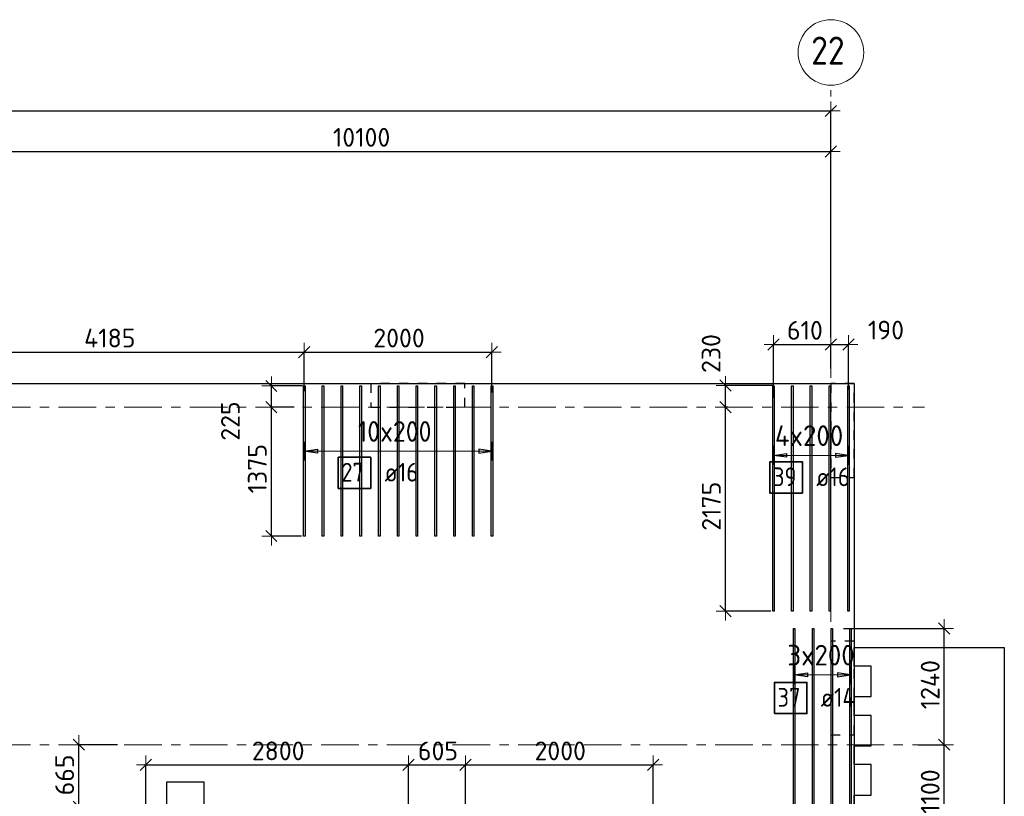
# Model space of a CAD drawing. Header units: metres. Extents: x -38 to 107, y -15 to 21.
# Tile 40 of 254: x 52.96 to 63.45, y 12.25 to 20.53. Entities that reach past the tile are written whole.
import ezdxf

# ---------------------------------------------------------------- set-up
doc = ezdxf.new("R2010")
doc.units = ezdxf.units.M
doc.header["$PDMODE"] = 65
for name, pattern in [('______11', [0.5, 0.4, -0.05, 0, -0.05]), ('______2', [0.0405, 0.03, -0.0105]), ('______5', [1.1, 0.8, -0.1, 0.1, -0.1])]:
    doc.linetypes.add(name, pattern=pattern)
for name, color, linetype, lineweight in [('XR$1$Осевая линия (1)', 7, '______5', 13), ('XR$1$Размерная линия (1)', 7, 'Continuous', 13), ('XR$5$Перекрытие (1)', 7, 'Continuous', 35), ('XR$5$Размерная линия (1)', 7, 'Continuous', 13)]:
    doc.layers.add(name, color=color, linetype=linetype, lineweight=lineweight)
for name, color, linetype, lineweight, true_color in [('XR$5$Арм.стержн.Доп. Арм верхн.зоны Х', 7, 'Continuous', 35, 0x8c8cff), ('XR$5$Арм.стержн.Доп. Арм. верхн.зоны У', 7, 'Continuous', 35, 0x739641), ('XR$7$Стена_ бетон несущ.', 7, 'Continuous', 70, 0xb4b496)]:
    doc.layers.add(name, color=color, linetype=linetype, lineweight=lineweight, true_color=true_color)
doc.styles.add('ISOCPEUR', font='txt')
doc.dimstyles.new('DIMSTYLE_3', dxfattribs={"dimtxt": 0.2, "dimasz": 0.2, "dimexe": 0, "dimexo": 0, "dimgap": 0.1, "dimtad": 2, "dimdec": 0, "dimlfac": 1000, "dimrnd": 5, "dimzin": 12, "dimdsep": 46, "dimtxsty": 'ISOCPEUR', "dimblk1": 'ALL_ML_STRICH', "dimblk2": 'ALL_ML_STRICH', "dimsah": 1, "dimcen": 0, "dimclrd": 7, "dimclre": 256, "dimclrt": 7, "dimadec": 0, "dimazin": 0, "dimtfac": 1, "dimtdec": 0, "dimtix": 1, "dimtmove": 2, "dimatfit": 3, "dimfxl": 0, "dimtzin": 0, "dimlwd": 0, "dimlwe": -3, "dimarcsym": 0})
doc.dimstyles.new('DIMSTYLE_37', dxfattribs={"dimtxt": 0.2, "dimasz": 0.2, "dimexe": 0, "dimexo": 0, "dimgap": 0.1, "dimtad": 2, "dimdec": 0, "dimlfac": 1000, "dimrnd": 5, "dimzin": 12, "dimdsep": 46, "dimtxsty": 'ISOCPEUR', "dimblk1": 'ALL_ML_STRICH', "dimblk2": 'ALL_ML_STRICH', "dimsah": 1, "dimcen": 0, "dimclrd": 7, "dimclre": 256, "dimclrt": 7, "dimadec": 0, "dimazin": 0, "dimtfac": 1, "dimtdec": 0, "dimtix": 1, "dimtmove": 2, "dimatfit": 3, "dimfxl": 0, "dimtvp": 1.2, "dimtzin": 0, "dimlwd": 0, "dimlwe": -3, "dimarcsym": 0})

# ---------------------------------------------------------------- blocks, each defined once
blk = doc.blocks.new('ALL_ML_STRICH')
at = {"color": 0, "linetype": 'ByBlock', "lineweight": -2}
for p, q in [((-1, 0), (0.5, 0)), ((-0.3, -0.3), (0.3, 0.3)), ((0, -0.5), (0, 0.5))]:
    blk.add_line(p, q, dxfattribs=at)
blk = doc.blocks.new('*D10')
at = {"layer": 'DEFPOINTS', "color": 7, "linetype": 'Continuous', "lineweight": 13, "transparency": 33554687}
for p in [(0.5, 19.557), (0.5, 19.377), (61.6, 17.12)]:
    blk.add_point(p, dxfattribs=at)
at = {"layer": 'XR$1$Размерная линия (1)', "color": 9, "linetype": 'Continuous', "lineweight": -2, "true_color": 0xc7c7c7, "transparency": 33554687}
for p, q in [((0.5, 19.357), (0.5, 19.557)), ((61.6, 17.14), (61.6, 19.557))]:
    blk.add_line(p, q, dxfattribs=at)
at = {"layer": 'XR$1$Размерная линия (1)', "color": 7, "linetype": 'Continuous', "lineweight": -2, "transparency": 33554687}
blk.add_line((0.5, 19.557), (61.6, 19.557), dxfattribs=at)
at = {"layer": 'XR$1$Размерная линия (1)', "color": 7, "linetype": 'Continuous', "lineweight": 13, "transparency": 33554687, "xscale": 0.2, "yscale": 0.2, "zscale": 0.2, "rotation": 180}
blk.add_blockref('ALL_ML_STRICH', (0.5, 19.557), dxfattribs=at)
at = {"layer": 'XR$1$Размерная линия (1)', "color": 7, "linetype": 'Continuous', "lineweight": 13, "transparency": 33554687, "xscale": 0.2, "yscale": 0.2, "zscale": 0.2}
blk.add_blockref('ALL_ML_STRICH', (61.6, 19.557), dxfattribs=at)
at = {"layer": 'XR$1$Размерная линия (1)', "color": 7, "linetype": 'Continuous', "lineweight": 13, "transparency": 33554687, "insert": (31.1, 19.707), "char_height": 0.2, "width": 1, "attachment_point": 5, "style": 'ISOCPEUR'}
blk.add_mtext('\\A1;{61100}', dxfattribs=at)
blk = doc.blocks.new('*D37')
at = {"layer": 'DEFPOINTS', "color": 7, "linetype": 'Continuous', "lineweight": 13, "transparency": 33554687}
for p in [(51.5, 19.126), (61.6, 17.491), (51.5, 17.39)]:
    blk.add_point(p, dxfattribs=at)
at = {"layer": 'XR$1$Размерная линия (1)', "color": 9, "linetype": 'Continuous', "lineweight": -2, "true_color": 0xc7c7c7, "transparency": 33554687}
for p, q in [((51.5, 17.41), (51.5, 19.126)), ((61.6, 17.511), (61.6, 19.126))]:
    blk.add_line(p, q, dxfattribs=at)
at = {"layer": 'XR$1$Размерная линия (1)', "color": 7, "linetype": 'Continuous', "lineweight": -2, "transparency": 33554687}
blk.add_line((51.5, 19.126), (61.6, 19.126), dxfattribs=at)
at = {"layer": 'XR$1$Размерная линия (1)', "color": 7, "linetype": 'Continuous', "lineweight": 13, "transparency": 33554687, "xscale": 0.2, "yscale": 0.2, "zscale": 0.2, "rotation": 180}
blk.add_blockref('ALL_ML_STRICH', (51.5, 19.126), dxfattribs=at)
at = {"layer": 'XR$1$Размерная линия (1)', "color": 7, "linetype": 'Continuous', "lineweight": 13, "transparency": 33554687, "xscale": 0.2, "yscale": 0.2, "zscale": 0.2}
blk.add_blockref('ALL_ML_STRICH', (61.6, 19.126), dxfattribs=at)
at = {"layer": 'XR$1$Размерная линия (1)', "color": 7, "linetype": 'Continuous', "lineweight": 13, "transparency": 33554687, "insert": (56.6, 19.276), "char_height": 0.2, "width": 1, "attachment_point": 5, "style": 'ISOCPEUR'}
blk.add_mtext('\\A1;{10100}', dxfattribs=at)
blk = doc.blocks.new('*D613')
at = {"layer": 'DEFPOINTS', "color": 7, "linetype": 'Continuous', "lineweight": 13, "transparency": 33554687}
for p in [(60.99, 17.068), (61.6, 16.791), (60.99, 16.479)]:
    blk.add_point(p, dxfattribs=at)
at = {"layer": 'XR$5$Размерная линия (1)', "color": 9, "linetype": 'Continuous', "lineweight": -2, "true_color": 0xc7c7c7, "transparency": 33554687}
for p, q in [((60.99, 16.499), (60.99, 17.068)), ((61.6, 16.811), (61.6, 17.068))]:
    blk.add_line(p, q, dxfattribs=at)
at = {"layer": 'XR$5$Размерная линия (1)', "color": 7, "linetype": 'Continuous', "lineweight": -2, "transparency": 33554687}
blk.add_line((60.99, 17.068), (61.6, 17.068), dxfattribs=at)
at = {"layer": 'XR$5$Размерная линия (1)', "color": 7, "linetype": 'Continuous', "lineweight": 13, "transparency": 33554687, "xscale": 0.2, "yscale": 0.2, "zscale": 0.2, "rotation": 180}
blk.add_blockref('ALL_ML_STRICH', (60.99, 17.068), dxfattribs=at)
at = {"layer": 'XR$5$Размерная линия (1)', "color": 7, "linetype": 'Continuous', "lineweight": 13, "transparency": 33554687, "xscale": 0.2, "yscale": 0.2, "zscale": 0.2}
blk.add_blockref('ALL_ML_STRICH', (61.6, 17.068), dxfattribs=at)
at = {"layer": 'XR$5$Размерная линия (1)', "color": 7, "linetype": 'Continuous', "lineweight": 13, "transparency": 33554687, "insert": (61.325, 17.218), "char_height": 0.2, "width": 0.6, "attachment_point": 5, "style": 'ISOCPEUR'}
blk.add_mtext('\\A1;{610}', dxfattribs=at)
blk = doc.blocks.new('*D614')
at = {"layer": 'DEFPOINTS', "color": 7, "linetype": 'Continuous', "lineweight": 13, "transparency": 33554687}
for p in [(61.6, 17.068), (61.6, 16.791), (61.79, 16.569)]:
    blk.add_point(p, dxfattribs=at)
at = {"layer": 'XR$5$Размерная линия (1)', "color": 9, "linetype": 'Continuous', "lineweight": -2, "true_color": 0xc7c7c7, "transparency": 33554687}
for p, q in [((61.6, 16.811), (61.6, 17.068)), ((61.79, 16.589), (61.79, 17.068))]:
    blk.add_line(p, q, dxfattribs=at)
at = {"layer": 'XR$5$Размерная линия (1)', "color": 7, "linetype": 'Continuous', "lineweight": -2, "transparency": 33554687}
blk.add_line((61.6, 17.068), (61.79, 17.068), dxfattribs=at)
at = {"layer": 'XR$5$Размерная линия (1)', "color": 7, "linetype": 'Continuous', "lineweight": 13, "transparency": 33554687, "xscale": 0.2, "yscale": 0.2, "zscale": 0.2, "rotation": 180}
blk.add_blockref('ALL_ML_STRICH', (61.6, 17.068), dxfattribs=at)
at = {"layer": 'XR$5$Размерная линия (1)', "color": 7, "linetype": 'Continuous', "lineweight": 13, "transparency": 33554687, "xscale": 0.2, "yscale": 0.2, "zscale": 0.2}
blk.add_blockref('ALL_ML_STRICH', (61.79, 17.068), dxfattribs=at)
at = {"layer": 'XR$5$Размерная линия (1)', "color": 7, "linetype": 'Continuous', "lineweight": 13, "transparency": 33554687, "insert": (62.189, 17.221), "char_height": 0.2, "width": 0.6, "attachment_point": 5, "style": 'ISOCPEUR'}
blk.add_mtext('\\A1;{190}', dxfattribs=at)
blk = doc.blocks.new('*D724')
at = {"layer": 'DEFPOINTS', "color": 7, "linetype": 'Continuous', "lineweight": 13, "transparency": 33554687}
for p in [(60.525, 16.4), (60.478, 14.225), (60.981, 14.225)]:
    blk.add_point(p, dxfattribs=at)
at = {"layer": 'XR$5$Размерная линия (1)', "color": 9, "linetype": 'Continuous', "lineweight": -2, "true_color": 0xc7c7c7, "transparency": 33554687}
for p, q in [((60.505, 16.4), (60.478, 16.4)), ((60.961, 14.225), (60.478, 14.225))]:
    blk.add_line(p, q, dxfattribs=at)
at = {"layer": 'XR$5$Размерная линия (1)', "color": 7, "linetype": 'Continuous', "lineweight": -2, "transparency": 33554687}
blk.add_line((60.478, 14.225), (60.478, 16.4), dxfattribs=at)
at = {"layer": 'XR$5$Размерная линия (1)', "color": 7, "linetype": 'Continuous', "lineweight": 13, "transparency": 33554687, "xscale": 0.2, "yscale": 0.2, "zscale": 0.2}
for p, rotation in [((60.478, 16.4), 90), ((60.478, 14.225), 270)]:
    blk.add_blockref('ALL_ML_STRICH', p, dxfattribs=dict(at, rotation=rotation))
at = {"layer": 'XR$5$Размерная линия (1)', "color": 7, "linetype": 'Continuous', "lineweight": 13, "transparency": 33554687, "insert": (60.328, 15.343), "char_height": 0.2, "width": 0.8, "attachment_point": 5, "rotation": 90, "style": 'ISOCPEUR'}
blk.add_mtext('\\A1;{2175}', dxfattribs=at)
blk = doc.blocks.new('*D725')
at = {"layer": 'DEFPOINTS', "color": 7, "linetype": 'Continuous', "lineweight": 13, "transparency": 33554687}
for p in [(61.012, 16.63), (60.478, 16.4), (60.525, 16.4)]:
    blk.add_point(p, dxfattribs=at)
at = {"layer": 'XR$5$Размерная линия (1)', "color": 9, "linetype": 'Continuous', "lineweight": -2, "true_color": 0xc7c7c7, "transparency": 33554687}
for p, q in [((60.992, 16.63), (60.478, 16.63)), ((60.505, 16.4), (60.478, 16.4))]:
    blk.add_line(p, q, dxfattribs=at)
at = {"layer": 'XR$5$Размерная линия (1)', "color": 7, "linetype": 'Continuous', "lineweight": -2, "transparency": 33554687}
blk.add_line((60.478, 16.4), (60.478, 16.63), dxfattribs=at)
at = {"layer": 'XR$5$Размерная линия (1)', "color": 7, "linetype": 'Continuous', "lineweight": 13, "transparency": 33554687, "xscale": 0.2, "yscale": 0.2, "zscale": 0.2}
for p, rotation in [((60.478, 16.63), 90), ((60.478, 16.4), 270)]:
    blk.add_blockref('ALL_ML_STRICH', p, dxfattribs=dict(at, rotation=rotation))
at = {"layer": 'XR$5$Размерная линия (1)', "color": 7, "linetype": 'Continuous', "lineweight": 13, "transparency": 33554687, "insert": (60.325, 16.971), "char_height": 0.2, "width": 0.6, "attachment_point": 5, "rotation": 90, "style": 'ISOCPEUR'}
blk.add_mtext('\\A1;{230}', dxfattribs=at)
blk = doc.blocks.new('*D735')
at = {"layer": 'DEFPOINTS', "color": 7, "linetype": 'Continuous', "lineweight": 13, "transparency": 33554687}
for p in [(62.513, 12.8), (61.695, 11.699), (62.81, 11.699)]:
    blk.add_point(p, dxfattribs=at)
at = {"layer": 'XR$5$Размерная линия (1)', "color": 9, "linetype": 'Continuous', "lineweight": -2, "true_color": 0xc7c7c7, "transparency": 33554687}
for p, q in [((62.533, 12.8), (62.81, 12.8)), ((61.715, 11.699), (62.81, 11.699))]:
    blk.add_line(p, q, dxfattribs=at)
at = {"layer": 'XR$5$Размерная линия (1)', "color": 7, "linetype": 'Continuous', "lineweight": -2, "transparency": 33554687}
blk.add_line((62.81, 11.699), (62.81, 12.8), dxfattribs=at)
at = {"layer": 'XR$5$Размерная линия (1)', "color": 7, "linetype": 'Continuous', "lineweight": 13, "transparency": 33554687, "xscale": 0.2, "yscale": 0.2, "zscale": 0.2}
for p, rotation in [((62.81, 12.8), 90), ((62.81, 11.699), 270)]:
    blk.add_blockref('ALL_ML_STRICH', p, dxfattribs=dict(at, rotation=rotation))
at = {"layer": 'XR$5$Размерная линия (1)', "color": 7, "linetype": 'Continuous', "lineweight": 13, "transparency": 33554687, "insert": (62.66, 12.3), "char_height": 0.2, "width": 0.8, "attachment_point": 5, "rotation": 90, "style": 'ISOCPEUR'}
blk.add_mtext('\\A1;{1100}', dxfattribs=at)
blk = doc.blocks.new('*D736')
at = {"layer": 'DEFPOINTS', "color": 7, "linetype": 'Continuous', "lineweight": 13, "transparency": 33554687}
for p in [(61.716, 14.039), (62.513, 12.8), (62.81, 12.8)]:
    blk.add_point(p, dxfattribs=at)
at = {"layer": 'XR$5$Размерная линия (1)', "color": 9, "linetype": 'Continuous', "lineweight": -2, "true_color": 0xc7c7c7, "transparency": 33554687}
for p, q in [((61.736, 14.039), (62.81, 14.039)), ((62.533, 12.8), (62.81, 12.8))]:
    blk.add_line(p, q, dxfattribs=at)
at = {"layer": 'XR$5$Размерная линия (1)', "color": 7, "linetype": 'Continuous', "lineweight": -2, "transparency": 33554687}
blk.add_line((62.81, 12.8), (62.81, 14.039), dxfattribs=at)
at = {"layer": 'XR$5$Размерная линия (1)', "color": 7, "linetype": 'Continuous', "lineweight": 13, "transparency": 33554687, "xscale": 0.2, "yscale": 0.2, "zscale": 0.2}
for p, rotation in [((62.81, 14.039), 90), ((62.81, 12.8), 270)]:
    blk.add_blockref('ALL_ML_STRICH', p, dxfattribs=dict(at, rotation=rotation))
at = {"layer": 'XR$5$Размерная линия (1)', "color": 7, "linetype": 'Continuous', "lineweight": 13, "transparency": 33554687, "insert": (62.66, 13.44), "char_height": 0.2, "width": 0.8, "attachment_point": 5, "rotation": 90, "style": 'ISOCPEUR'}
blk.add_mtext('\\A1;{1240}', dxfattribs=at)
blk = doc.blocks.new('*D739')
at = {"layer": 'DEFPOINTS', "color": 7, "linetype": 'Continuous', "lineweight": 13, "transparency": 33554687}
for p in [(55.903, 16.4), (55.638, 15.025), (55.98, 15.025)]:
    blk.add_point(p, dxfattribs=at)
at = {"layer": 'XR$5$Размерная линия (1)', "color": 9, "linetype": 'Continuous', "lineweight": -2, "true_color": 0xc7c7c7, "transparency": 33554687}
for p, q in [((55.883, 16.4), (55.638, 16.4)), ((55.96, 15.025), (55.638, 15.025))]:
    blk.add_line(p, q, dxfattribs=at)
at = {"layer": 'XR$5$Размерная линия (1)', "color": 7, "linetype": 'Continuous', "lineweight": -2, "transparency": 33554687}
blk.add_line((55.638, 15.025), (55.638, 16.4), dxfattribs=at)
at = {"layer": 'XR$5$Размерная линия (1)', "color": 7, "linetype": 'Continuous', "lineweight": 13, "transparency": 33554687, "xscale": 0.2, "yscale": 0.2, "zscale": 0.2}
for p, rotation in [((55.638, 16.4), 90), ((55.638, 15.025), 270)]:
    blk.add_blockref('ALL_ML_STRICH', p, dxfattribs=dict(at, rotation=rotation))
at = {"layer": 'XR$5$Размерная линия (1)', "color": 7, "linetype": 'Continuous', "lineweight": 13, "transparency": 33554687, "insert": (55.488, 15.743), "char_height": 0.2, "width": 0.8, "attachment_point": 5, "rotation": 90, "style": 'ISOCPEUR'}
blk.add_mtext('\\A1;{1375}', dxfattribs=at)
blk = doc.blocks.new('*D740')
at = {"layer": 'DEFPOINTS', "color": 7, "linetype": 'Continuous', "lineweight": 13, "transparency": 33554687}
for p in [(55.989, 16.625), (55.638, 16.4), (55.903, 16.4)]:
    blk.add_point(p, dxfattribs=at)
at = {"layer": 'XR$5$Размерная линия (1)', "color": 9, "linetype": 'Continuous', "lineweight": -2, "true_color": 0xc7c7c7, "transparency": 33554687}
for p, q in [((55.969, 16.625), (55.638, 16.625)), ((55.883, 16.4), (55.638, 16.4))]:
    blk.add_line(p, q, dxfattribs=at)
at = {"layer": 'XR$5$Размерная линия (1)', "color": 7, "linetype": 'Continuous', "lineweight": -2, "transparency": 33554687}
blk.add_line((55.638, 16.4), (55.638, 16.625), dxfattribs=at)
at = {"layer": 'XR$5$Размерная линия (1)', "color": 7, "linetype": 'Continuous', "lineweight": 13, "transparency": 33554687, "xscale": 0.2, "yscale": 0.2, "zscale": 0.2}
for p, rotation in [((55.638, 16.625), 90), ((55.638, 16.4), 270)]:
    blk.add_blockref('ALL_ML_STRICH', p, dxfattribs=dict(at, rotation=rotation))
at = {"layer": 'XR$5$Размерная линия (1)', "color": 7, "linetype": 'Continuous', "lineweight": 13, "transparency": 33554687, "insert": (55.202, 16.251), "char_height": 0.2, "width": 0.6, "attachment_point": 5, "rotation": 90, "style": 'ISOCPEUR'}
blk.add_mtext('\\A1;{225}', dxfattribs=at)
blk = doc.blocks.new('*D745')
at = {"layer": 'DEFPOINTS', "color": 7, "linetype": 'Continuous', "lineweight": 13, "transparency": 33554687}
for p in [(51.803, 16.986), (51.803, 16.522), (55.989, 16.551)]:
    blk.add_point(p, dxfattribs=at)
at = {"layer": 'XR$5$Размерная линия (1)', "color": 9, "linetype": 'Continuous', "lineweight": -2, "true_color": 0xc7c7c7, "transparency": 33554687}
for p, q in [((51.803, 16.542), (51.803, 16.986)), ((55.989, 16.571), (55.989, 16.986))]:
    blk.add_line(p, q, dxfattribs=at)
at = {"layer": 'XR$5$Размерная линия (1)', "color": 7, "linetype": 'Continuous', "lineweight": -2, "transparency": 33554687}
blk.add_line((51.803, 16.986), (55.989, 16.986), dxfattribs=at)
at = {"layer": 'XR$5$Размерная линия (1)', "color": 7, "linetype": 'Continuous', "lineweight": 13, "transparency": 33554687, "xscale": 0.2, "yscale": 0.2, "zscale": 0.2, "rotation": 180}
blk.add_blockref('ALL_ML_STRICH', (51.803, 16.986), dxfattribs=at)
at = {"layer": 'XR$5$Размерная линия (1)', "color": 7, "linetype": 'Continuous', "lineweight": 13, "transparency": 33554687, "xscale": 0.2, "yscale": 0.2, "zscale": 0.2}
blk.add_blockref('ALL_ML_STRICH', (55.989, 16.986), dxfattribs=at)
at = {"layer": 'XR$5$Размерная линия (1)', "color": 7, "linetype": 'Continuous', "lineweight": 13, "transparency": 33554687, "insert": (53.916, 17.136), "char_height": 0.2, "width": 0.8, "attachment_point": 5, "style": 'ISOCPEUR'}
blk.add_mtext('\\A1;{4185}', dxfattribs=at)
blk = doc.blocks.new('*D746')
at = {"layer": 'DEFPOINTS', "color": 7, "linetype": 'Continuous', "lineweight": 13, "transparency": 33554687}
for p in [(55.989, 16.986), (55.989, 16.551), (57.989, 16.534)]:
    blk.add_point(p, dxfattribs=at)
at = {"layer": 'XR$5$Размерная линия (1)', "color": 9, "linetype": 'Continuous', "lineweight": -2, "true_color": 0xc7c7c7, "transparency": 33554687}
for p, q in [((55.989, 16.571), (55.989, 16.986)), ((57.989, 16.554), (57.989, 16.986))]:
    blk.add_line(p, q, dxfattribs=at)
at = {"layer": 'XR$5$Размерная линия (1)', "color": 7, "linetype": 'Continuous', "lineweight": -2, "transparency": 33554687}
blk.add_line((55.989, 16.986), (57.989, 16.986), dxfattribs=at)
at = {"layer": 'XR$5$Размерная линия (1)', "color": 7, "linetype": 'Continuous', "lineweight": 13, "transparency": 33554687, "xscale": 0.2, "yscale": 0.2, "zscale": 0.2, "rotation": 180}
blk.add_blockref('ALL_ML_STRICH', (55.989, 16.986), dxfattribs=at)
at = {"layer": 'XR$5$Размерная линия (1)', "color": 7, "linetype": 'Continuous', "lineweight": 13, "transparency": 33554687, "xscale": 0.2, "yscale": 0.2, "zscale": 0.2}
blk.add_blockref('ALL_ML_STRICH', (57.989, 16.986), dxfattribs=at)
at = {"layer": 'XR$5$Размерная линия (1)', "color": 7, "linetype": 'Continuous', "lineweight": 13, "transparency": 33554687, "insert": (56.999, 17.136), "char_height": 0.2, "width": 0.8, "attachment_point": 5, "style": 'ISOCPEUR'}
blk.add_mtext('\\A1;{2000}', dxfattribs=at)
blk = doc.blocks.new('*D880')
at = {"layer": 'DEFPOINTS', "color": 7, "linetype": 'Continuous', "lineweight": 13, "transparency": 33554687}
for p in [(54.018, 12.8), (53.585, 12.137), (54.234, 12.137)]:
    blk.add_point(p, dxfattribs=at)
at = {"layer": 'XR$5$Размерная линия (1)', "color": 9, "linetype": 'Continuous', "lineweight": -2, "true_color": 0xc7c7c7, "transparency": 33554687}
for p, q in [((53.998, 12.8), (53.585, 12.8)), ((54.214, 12.137), (53.585, 12.137))]:
    blk.add_line(p, q, dxfattribs=at)
at = {"layer": 'XR$5$Размерная линия (1)', "color": 7, "linetype": 'Continuous', "lineweight": -2, "transparency": 33554687}
blk.add_line((53.585, 12.137), (53.585, 12.8), dxfattribs=at)
at = {"layer": 'XR$5$Размерная линия (1)', "color": 7, "linetype": 'Continuous', "lineweight": 13, "transparency": 33554687, "xscale": 0.2, "yscale": 0.2, "zscale": 0.2}
for p, rotation in [((53.585, 12.8), 90), ((53.585, 12.137), 270)]:
    blk.add_blockref('ALL_ML_STRICH', p, dxfattribs=dict(at, rotation=rotation))
at = {"layer": 'XR$5$Размерная линия (1)', "color": 7, "linetype": 'Continuous', "lineweight": 13, "transparency": 33554687, "insert": (53.435, 12.478), "char_height": 0.2, "width": 0.6, "attachment_point": 5, "rotation": 90, "style": 'ISOCPEUR'}
blk.add_mtext('\\A1;{665}', dxfattribs=at)
blk = doc.blocks.new('*D889')
at = {"layer": 'DEFPOINTS', "color": 7, "linetype": 'Continuous', "lineweight": 13, "transparency": 33554687}
for p in [(54.301, 12.584), (54.301, 12.089), (57.101, 12.089)]:
    blk.add_point(p, dxfattribs=at)
at = {"layer": 'XR$5$Размерная линия (1)', "color": 9, "linetype": 'Continuous', "lineweight": -2, "true_color": 0xc7c7c7, "transparency": 33554687}
for p, q in [((54.301, 12.109), (54.301, 12.584)), ((57.101, 12.109), (57.101, 12.584))]:
    blk.add_line(p, q, dxfattribs=at)
at = {"layer": 'XR$5$Размерная линия (1)', "color": 7, "linetype": 'Continuous', "lineweight": -2, "transparency": 33554687}
blk.add_line((54.301, 12.584), (57.101, 12.584), dxfattribs=at)
at = {"layer": 'XR$5$Размерная линия (1)', "color": 7, "linetype": 'Continuous', "lineweight": 13, "transparency": 33554687, "xscale": 0.2, "yscale": 0.2, "zscale": 0.2, "rotation": 180}
blk.add_blockref('ALL_ML_STRICH', (54.301, 12.584), dxfattribs=at)
at = {"layer": 'XR$5$Размерная линия (1)', "color": 7, "linetype": 'Continuous', "lineweight": 13, "transparency": 33554687, "xscale": 0.2, "yscale": 0.2, "zscale": 0.2}
blk.add_blockref('ALL_ML_STRICH', (57.101, 12.584), dxfattribs=at)
at = {"layer": 'XR$5$Размерная линия (1)', "color": 7, "linetype": 'Continuous', "lineweight": 13, "transparency": 33554687, "insert": (55.711, 12.734), "char_height": 0.2, "width": 0.8, "attachment_point": 5, "style": 'ISOCPEUR'}
blk.add_mtext('\\A1;{2800}', dxfattribs=at)
blk = doc.blocks.new('*D890')
at = {"layer": 'DEFPOINTS', "color": 7, "linetype": 'Continuous', "lineweight": 13, "transparency": 33554687}
for p in [(57.101, 12.584), (57.101, 12.089), (57.707, 11.839)]:
    blk.add_point(p, dxfattribs=at)
at = {"layer": 'XR$5$Размерная линия (1)', "color": 9, "linetype": 'Continuous', "lineweight": -2, "true_color": 0xc7c7c7, "transparency": 33554687}
for p, q in [((57.101, 12.109), (57.101, 12.584)), ((57.707, 11.859), (57.707, 12.584))]:
    blk.add_line(p, q, dxfattribs=at)
at = {"layer": 'XR$5$Размерная линия (1)', "color": 7, "linetype": 'Continuous', "lineweight": -2, "transparency": 33554687}
blk.add_line((57.101, 12.584), (57.707, 12.584), dxfattribs=at)
at = {"layer": 'XR$5$Размерная линия (1)', "color": 7, "linetype": 'Continuous', "lineweight": 13, "transparency": 33554687, "xscale": 0.2, "yscale": 0.2, "zscale": 0.2, "rotation": 180}
blk.add_blockref('ALL_ML_STRICH', (57.101, 12.584), dxfattribs=at)
at = {"layer": 'XR$5$Размерная линия (1)', "color": 7, "linetype": 'Continuous', "lineweight": 13, "transparency": 33554687, "xscale": 0.2, "yscale": 0.2, "zscale": 0.2}
blk.add_blockref('ALL_ML_STRICH', (57.707, 12.584), dxfattribs=at)
at = {"layer": 'XR$5$Размерная линия (1)', "color": 7, "linetype": 'Continuous', "lineweight": 13, "transparency": 33554687, "insert": (57.414, 12.734), "char_height": 0.2, "width": 0.6, "attachment_point": 5, "style": 'ISOCPEUR'}
blk.add_mtext('\\A1;{605}', dxfattribs=at)
blk = doc.blocks.new('*D891')
at = {"layer": 'DEFPOINTS', "color": 7, "linetype": 'Continuous', "lineweight": 13, "transparency": 33554687}
for p in [(57.707, 12.584), (57.707, 11.839), (59.707, 11.823)]:
    blk.add_point(p, dxfattribs=at)
at = {"layer": 'XR$5$Размерная линия (1)', "color": 9, "linetype": 'Continuous', "lineweight": -2, "true_color": 0xc7c7c7, "transparency": 33554687}
for p, q in [((57.707, 11.859), (57.707, 12.584)), ((59.707, 11.843), (59.707, 12.584))]:
    blk.add_line(p, q, dxfattribs=at)
at = {"layer": 'XR$5$Размерная линия (1)', "color": 7, "linetype": 'Continuous', "lineweight": -2, "transparency": 33554687}
blk.add_line((57.707, 12.584), (59.707, 12.584), dxfattribs=at)
at = {"layer": 'XR$5$Размерная линия (1)', "color": 7, "linetype": 'Continuous', "lineweight": 13, "transparency": 33554687, "xscale": 0.2, "yscale": 0.2, "zscale": 0.2, "rotation": 180}
blk.add_blockref('ALL_ML_STRICH', (57.707, 12.584), dxfattribs=at)
at = {"layer": 'XR$5$Размерная линия (1)', "color": 7, "linetype": 'Continuous', "lineweight": 13, "transparency": 33554687, "xscale": 0.2, "yscale": 0.2, "zscale": 0.2}
blk.add_blockref('ALL_ML_STRICH', (59.707, 12.584), dxfattribs=at)
at = {"layer": 'XR$5$Размерная линия (1)', "color": 7, "linetype": 'Continuous', "lineweight": 13, "transparency": 33554687, "insert": (58.717, 12.734), "char_height": 0.2, "width": 0.8, "attachment_point": 5, "style": 'ISOCPEUR'}
blk.add_mtext('\\A1;{2000}', dxfattribs=at)

msp = doc.modelspace()

# ---------------------------------------------------------------- linework, layer by layer
at = {"layer": 'XR$1$Осевая линия (1)', "color": 253, "linetype": '______11', "lineweight": 13, "true_color": 0xa0a0a0, "transparency": 33554687}
for p, q in [((61.6, -3.39), (61.6, 19.78)), ((-2.63, 16.4), (62.6, 16.4)), ((-2.63, 12.8), (62.6, 12.8))]:
    msp.add_line(p, q, dxfattribs=at)
at = {"layer": 'XR$1$Осевая линия (1)', "color": 7, "linetype": 'Continuous', "lineweight": 13, "transparency": 33554687}
msp.add_circle((61.6018, 20.1812), 0.3493, dxfattribs=at)
at = {"layer": 'XR$5$Арм.стержн.Доп. Арм верхн.зоны Х', "color": 253, "linetype": 'Continuous', "lineweight": -3, "true_color": 0xa0a0a0, "transparency": 33554687}
for p, q in [((61.2114, 13.5446), (61.2114, 13.6446)), ((61.8114, 13.5446), (61.8114, 13.6446)), ((61.2114, 13.5446), (61.2114, 13.4446)), ((61.8114, 13.5446), (61.8114, 13.4446))]:
    msp.add_line(p, q, dxfattribs=at)
at = {"layer": 'XR$5$Арм.стержн.Доп. Арм верхн.зоны Х', "color": 7, "linetype": 'Continuous', "lineweight": 25, "transparency": 33554687}
for p, q in [((61.2114, 13.5446), (61.3514, 13.5646)), ((61.3514, 13.5246), (61.2114, 13.5446)), ((61.3514, 13.5646), (61.3514, 13.5246)), ((61.8114, 13.5446), (61.6714, 13.5646)), ((61.6714, 13.5646), (61.6714, 13.5246)), ((61.6714, 13.5246), (61.8114, 13.5446))]:
    msp.add_line(p, q, dxfattribs=at)
at = {"layer": 'XR$5$Арм.стержн.Доп. Арм верхн.зоны Х', "color": 7, "linetype": 'Continuous', "lineweight": 13, "transparency": 33554687}
for p, q in [((61.2114, 13.5446), (61.2114, 13.5446)), ((61.2114, 13.5446), (61.8114, 13.5446)), ((61.8114, 13.5446), (61.8114, 13.5446))]:
    msp.add_line(p, q, dxfattribs=at)
at = {"layer": 'XR$5$Арм.стержн.Доп. Арм верхн.зоны Х', "color": 7, "linetype": 'Continuous', "lineweight": 25, "transparency": 33554687}
for points in [[(61.2044, 11.6993), (61.2044, 14.0393), (61.2184, 14.0393), (61.2184, 11.6993), (61.2044, 11.6993)], [(61.4044, 11.6993), (61.4044, 14.0393), (61.4184, 14.0393), (61.4184, 11.6993), (61.4044, 11.6993)], [(61.6044, 11.6993), (61.6044, 14.0393), (61.6184, 14.0393), (61.6184, 11.6993), (61.6044, 11.6993)], [(61.8044, 11.6993), (61.8044, 14.0393), (61.8184, 14.0393), (61.8184, 11.6993), (61.8044, 11.6993)]]:
    msp.add_lwpolyline(points, dxfattribs=at)
at = {"layer": 'XR$5$Арм.стержн.Доп. Арм верхн.зоны Х', "color": 7, "linetype": 'Continuous', "lineweight": 35, "transparency": 33554687}
msp.add_lwpolyline([(61, 13.1313), (61.3467, 13.1313), (61.3467, 13.4646), (61, 13.4646), (61, 13.1313)], dxfattribs=at)
at = {"layer": 'XR$5$Арм.стержн.Доп. Арм. верхн.зоны У', "color": 253, "linetype": 'Continuous', "lineweight": -3, "true_color": 0xa0a0a0, "transparency": 33554687}
for p, q in [((55.9893, 15.93), (55.9893, 16.03)), ((57.9893, 15.93), (57.9893, 16.03)), ((60.99, 15.885), (60.99, 15.985)), ((61.79, 15.885), (61.79, 15.985)), ((55.9893, 15.93), (55.9893, 15.83)), ((57.9893, 15.93), (57.9893, 15.83)), ((60.99, 15.885), (60.99, 15.785)), ((61.79, 15.885), (61.79, 15.785))]:
    msp.add_line(p, q, dxfattribs=at)
at = {"layer": 'XR$5$Арм.стержн.Доп. Арм. верхн.зоны У', "color": 7, "linetype": 'Continuous', "lineweight": 25, "transparency": 33554687}
for p, q in [((55.9893, 15.93), (56.1293, 15.95)), ((56.1293, 15.91), (55.9893, 15.93)), ((56.1293, 15.95), (56.1293, 15.91)), ((57.9893, 15.93), (57.8493, 15.95)), ((57.8493, 15.95), (57.8493, 15.91)), ((57.8493, 15.91), (57.9893, 15.93)), ((60.99, 15.885), (61.13, 15.905)), ((61.13, 15.865), (60.99, 15.885)), ((61.13, 15.905), (61.13, 15.865)), ((61.79, 15.885), (61.65, 15.905)), ((61.65, 15.905), (61.65, 15.865)), ((61.65, 15.865), (61.79, 15.885))]:
    msp.add_line(p, q, dxfattribs=at)
at = {"layer": 'XR$5$Арм.стержн.Доп. Арм. верхн.зоны У', "color": 7, "linetype": 'Continuous', "lineweight": 13, "transparency": 33554687}
for p, q in [((55.9893, 15.93), (55.9893, 15.93)), ((57.9893, 15.93), (57.9893, 15.93)), ((60.99, 15.885), (60.99, 15.885)), ((60.99, 15.885), (61.79, 15.885)), ((61.79, 15.885), (61.79, 15.885))]:
    msp.add_line(p, q, dxfattribs=at)
at = {"layer": 'XR$5$Арм.стержн.Доп. Арм. верхн.зоны У', "color": 7, "linetype": 'Continuous', "lineweight": 25, "transparency": 33554687}
for points in [[(55.9973, 16.6252), (55.9973, 15.0252), (55.9813, 15.0252), (55.9813, 16.6252), (55.9973, 16.6252)], [(56.1973, 16.6252), (56.1973, 15.0252), (56.1813, 15.0252), (56.1813, 16.6252), (56.1973, 16.6252)], [(56.3973, 16.6252), (56.3973, 15.0252), (56.3813, 15.0252), (56.3813, 16.6252), (56.3973, 16.6252)], [(56.5973, 16.6252), (56.5973, 15.0252), (56.5813, 15.0252), (56.5813, 16.6252), (56.5973, 16.6252)], [(56.7973, 16.6252), (56.7973, 15.0252), (56.7813, 15.0252), (56.7813, 16.6252), (56.7973, 16.6252)], [(56.9973, 16.6252), (56.9973, 15.0252), (56.9813, 15.0252), (56.9813, 16.6252), (56.9973, 16.6252)], [(57.1973, 16.6252), (57.1973, 15.0252), (57.1813, 15.0252), (57.1813, 16.6252), (57.1973, 16.6252)], [(57.3973, 16.6252), (57.3973, 15.0252), (57.3813, 15.0252), (57.3813, 16.6252), (57.3973, 16.6252)], [(57.5973, 16.6252), (57.5973, 15.0252), (57.5813, 15.0252), (57.5813, 16.6252), (57.5973, 16.6252)], [(57.7973, 16.6252), (57.7973, 15.0252), (57.7813, 15.0252), (57.7813, 16.6252), (57.7973, 16.6252)], [(57.9973, 16.6252), (57.9973, 15.0252), (57.9813, 15.0252), (57.9813, 16.6252), (57.9973, 16.6252)], [(60.998, 16.6252), (60.998, 14.2252), (60.982, 14.2252), (60.982, 16.6252), (60.998, 16.6252)], [(61.198, 16.6252), (61.198, 14.2252), (61.182, 14.2252), (61.182, 16.6252), (61.198, 16.6252)], [(61.398, 16.6252), (61.398, 14.2252), (61.382, 14.2252), (61.382, 16.6252), (61.398, 16.6252)], [(61.598, 16.6252), (61.598, 14.2252), (61.582, 14.2252), (61.582, 16.6252), (61.598, 16.6252)], [(61.798, 16.6252), (61.798, 14.2252), (61.782, 14.2252), (61.782, 16.6252), (61.798, 16.6252)]]:
    msp.add_lwpolyline(points, dxfattribs=at)
at = {"layer": 'XR$5$Арм.стержн.Доп. Арм. верхн.зоны У', "color": 7, "linetype": 'Continuous', "lineweight": 13, "transparency": 33554687}
msp.add_lwpolyline([(55.9893, 15.93), (56.3613, 15.93), (56.3613, 15.93), (57.9893, 15.93)], dxfattribs=at)
at = {"layer": 'XR$5$Арм.стержн.Доп. Арм. верхн.зоны У', "color": 7, "linetype": 'Continuous', "lineweight": 35, "transparency": 33554687}
for points in [[(56.3512, 15.5321), (56.6979, 15.5321), (56.6979, 15.8654), (56.3512, 15.8654), (56.3512, 15.5321)], [(60.9515, 15.4829), (61.2982, 15.4829), (61.2982, 15.8162), (60.9515, 15.8162), (60.9515, 15.4829)]]:
    msp.add_lwpolyline(points, dxfattribs=at)
at = {"layer": 'XR$5$Перекрытие (1)', "color": 7, "linetype": 'Continuous', "lineweight": 25, "transparency": 33554687}
for p, q in [((51.6, 16.6502), (61.85, 16.6502)), ((61.85, 16.6502), (61.85, -0.2498)), ((61.8502, 13.6374), (61.8502, 13.8374)), ((61.8502, 13.8374), (62.0302, 13.8374)), ((62.0302, 13.8374), (63.45, 13.8374)), ((63.45, 13.8374), (63.45, 10.4874)), ((62.0302, 13.6374), (61.8502, 13.6374)), ((62.03, 13.3124), (62.03, 13.6374)), ((61.8502, 13.1124), (61.8502, 13.3124)), ((61.8502, 13.3124), (62.0302, 13.3124)), ((62.0302, 13.1124), (61.8502, 13.1124)), ((62.03, 12.7874), (62.03, 13.1124)), ((61.8502, 12.5874), (61.8502, 12.7874)), ((61.8502, 12.7874), (62.0302, 12.7874)), ((62.0302, 12.5874), (61.8502, 12.5874)), ((62.03, 12.2624), (62.03, 12.5874)), ((54.5208, 12.4004), (54.5206, 11.2804)), ((54.9208, 12.4003), (54.5208, 12.4004)), ((54.9206, 11.2803), (54.9208, 12.4003)), ((61.8502, 12.0624), (61.8502, 12.2624)), ((61.8502, 12.2624), (62.0302, 12.2624))]:
    msp.add_line(p, q, dxfattribs=at)
at = {"layer": 'XR$7$Стена_ бетон несущ.', "color": 253, "linetype": '______2', "lineweight": -3, "true_color": 0xa0a0a0, "transparency": 33554687}
for p, q in [((61.6, 13.9049), (61.6, 12.9049)), ((61.85, 13.9049), (61.6, 13.9049)), ((61.85, 12.9049), (61.85, 13.9049)), ((61.6, 12.9049), (61.85, 12.9049))]:
    msp.add_line(p, q, dxfattribs=at)
for points in [[(57.7, 16.65), (56.7, 16.65), (56.7, 16.4), (57.7, 16.4), (57.7, 16.65)], [(61.85, 16.65), (61.6, 16.65), (61.6, 15.65), (61.85, 15.65), (61.85, 16.65)]]:
    msp.add_lwpolyline(points, close=True, dxfattribs=at)

# ---------------------------------------------------------------- texts
at = {"layer": 'XR$1$Осевая линия (1)', "color": 7, "linetype": 'Continuous', "lineweight": 13, "transparency": 33554687, "insert": (61.3918, 20.0507), "char_height": 0.3, "width": 0.550812, "attachment_point": 7, "style": 'ISOCPEUR'}
msp.add_mtext('\\W0.87;22', dxfattribs=at)
at = {"layer": 'XR$5$Арм.стержн.Доп. Арм верхн.зоны Х', "color": 7, "linetype": 'Continuous', "lineweight": 13, "transparency": 33554687, "insert": (61.1374, 13.6446), "char_height": 0.22, "width": 0.873359, "attachment_point": 7, "style": 'ISOCPEUR'}
msp.add_mtext('\\W0.95;3x200', dxfattribs=at)
at = {"layer": 'XR$5$Арм.стержн.Доп. Арм верхн.зоны Х', "color": 7, "linetype": 'Continuous', "lineweight": 25, "transparency": 33554687, "char_height": 0.2, "attachment_point": 7, "style": 'ISOCPEUR'}
for s, insert, width in [('\\W0.87;37', (61.0333, 13.2046), 0.367208), ('\\W0.89; ø14 ', (61.38, 13.2046), 0.769432)]:
    msp.add_mtext(s, dxfattribs=dict(at, insert=insert, width=width))
at = {"layer": 'XR$5$Арм.стержн.Доп. Арм. верхн.зоны У', "color": 7, "linetype": 'Continuous', "lineweight": 13, "transparency": 33554687, "char_height": 0.22, "attachment_point": 7, "style": 'ISOCPEUR'}
for s, insert, width in [('\\W0.91;10x200', (56.5603, 16.03), 0.979318), ('\\W0.95;4x200', (61.005, 15.985), 0.895564)]:
    msp.add_mtext(s, dxfattribs=dict(at, insert=insert, width=width))
at = {"layer": 'XR$5$Арм.стержн.Доп. Арм. верхн.зоны У', "color": 7, "linetype": 'Continuous', "lineweight": 25, "transparency": 33554687, "char_height": 0.2, "attachment_point": 7, "style": 'ISOCPEUR'}
for s, insert, width in [('\\W0.87;27', (56.3845, 15.6054), 0.367208), ('\\W0.89; ø16 ', (56.7312, 15.6054), 0.749105), ('\\W0.87;39', (60.9849, 15.5562), 0.367208), ('\\W0.89; ø16 ', (61.3315, 15.5562), 0.749105)]:
    msp.add_mtext(s, dxfattribs=dict(at, insert=insert, width=width))

# ---------------------------------------------------------------- dimensions: what is measured, and where the dimension line sits
at = {"layer": 'XR$1$Размерная линия (1)', "color": 7, "linetype": 'Continuous', "lineweight": 13, "transparency": 33554687}
for base, p1, p2, picture, middle in [((61.6, 19.5574), (0.5, 19.3568), (61.6, 17.1397), '*D10', (31.1, 19.7074)), ((61.6, 19.1261), (51.5, 17.4096), (61.6, 17.5112), '*D37', (56.6, 19.2761))]:
    dim = msp.add_linear_dim(base=base, p1=p1, p2=p2, dimstyle='DIMSTYLE_3', override={"dimpost": '<>', "dimclrd": 7, "dimclre": 9, "dimclrt": 7, "dimlwd": 0, "dimlwe": 65533}, dxfattribs=at)
    dim.commit()
    dim.dimension.update_dxf_attribs({"geometry": picture, "text_midpoint": middle, "dimtype": 160})
at = {"layer": 'XR$5$Размерная линия (1)', "color": 7, "linetype": 'Continuous', "lineweight": 13, "transparency": 33554687}
for base, p1, p2, dimstyle, picture, middle in [((61.6, 17.0682), (60.99, 16.4988), (61.6, 16.8106), 'DIMSTYLE_3', '*D613', (61.325, 17.2182)), ((61.79, 17.0682), (61.6, 16.8106), (61.79, 16.5893), 'DIMSTYLE_37', '*D614', (62.1893, 17.2207)), ((55.9893, 16.9861), (51.8034, 16.5418), (55.9893, 16.571), 'DIMSTYLE_3', '*D745', (53.9164, 17.1361)), ((57.9893, 16.9861), (55.9893, 16.571), (57.9893, 16.5537), 'DIMSTYLE_3', '*D746', (56.9993, 17.1361)), ((57.1006, 12.5843), (54.3006, 12.1093), (57.1006, 12.1093), 'DIMSTYLE_3', '*D889', (55.7106, 12.7343)), ((57.7069, 12.5843), (57.1006, 12.1093), (57.7069, 11.8585), 'DIMSTYLE_3', '*D890', (57.4137, 12.7343)), ((59.7069, 12.5843), (57.7069, 11.8585), (59.7069, 11.8427), 'DIMSTYLE_3', '*D891', (58.7169, 12.7343))]:
    dim = msp.add_linear_dim(base=base, p1=p1, p2=p2, dimstyle=dimstyle, override={"dimpost": '<>', "dimclrd": 7, "dimclre": 9, "dimclrt": 7, "dimlwd": 0, "dimlwe": 65533}, dxfattribs=at)
    dim.commit()
    dim.dimension.update_dxf_attribs({"geometry": picture, "text_midpoint": middle, "dimtype": 160})
for base, p1, p2, dimstyle, picture, middle in [((60.4777, 16.6303), (60.5046, 16.4), (60.9918, 16.6303), 'DIMSTYLE_37', '*D725', (60.3248, 16.9706)), ((55.6383, 16.62549), (55.88266, 16.4), (55.96936, 16.62549), 'DIMSTYLE_37', '*D740', (55.20249, 16.25132)), ((55.6383, 16.4), (55.9603, 15.0252), (55.8827, 16.4), 'DIMSTYLE_3', '*D739', (55.4883, 15.7426)), ((60.4777, 16.4), (60.961, 14.2252), (60.5046, 16.4), 'DIMSTYLE_3', '*D724', (60.3277, 15.3426)), ((62.81, 14.0393), (62.5328, 12.8), (61.7365, 14.0393), 'DIMSTYLE_3', '*D736', (62.66, 13.4397)), ((53.585, 12.8), (54.2144, 12.1367), (53.9984, 12.8), 'DIMSTYLE_3', '*D880', (53.435, 12.4783)), ((62.81, 12.8), (61.7149, 11.6993), (62.5328, 12.8), 'DIMSTYLE_3', '*D735', (62.66, 12.2997))]:
    dim = msp.add_linear_dim(base=base, p1=p1, p2=p2, angle=90, dimstyle=dimstyle, override={"dimpost": '<>', "dimclrd": 7, "dimclre": 9, "dimclrt": 7, "dimlwd": 0, "dimlwe": 65533}, dxfattribs=at)
    dim.commit()
    dim.dimension.update_dxf_attribs({"geometry": picture, "text_midpoint": middle, "dimtype": 160})

doc.saveas('drawing.dxf')
